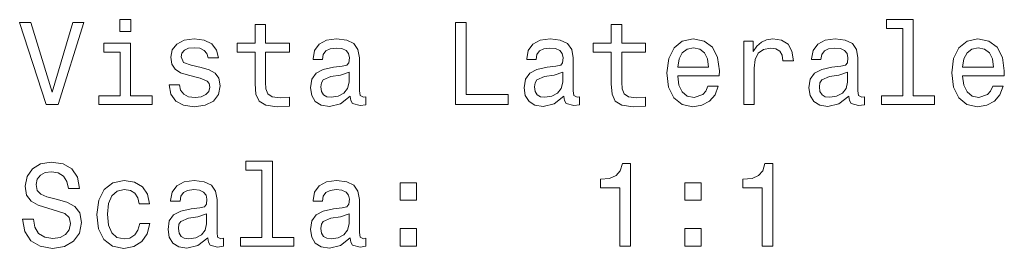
# Model space of a CAD drawing. Extents: x 412 to 1787, y 3 to 1671.
# Tile 5 of 6: x 1493 to 1613, y 785 to 813. Entities that reach past the tile are written whole.
import ezdxf

# ---------------------------------------------------------------- set-up
doc = ezdxf.new("R2010")
doc.units = 0

msp = doc.modelspace()

# ---------------------------------------------------------------- linework, layer by layer
at = {"color": 7, "lineweight": 13}
for points in [[(1499.71, 812.36), (1497.2, 803.84), (1494.62, 812.36), (1493.25, 812.36), (1496.48, 802.34), (1497.92, 802.34), (1501.08, 812.36)], [(1506.81, 812.69), (1505.47, 812.69), (1505.47, 811.25), (1506.81, 811.25)], [(1521.94, 808.74), (1521.94, 804.86), (1522.03, 803.61), (1522.43, 802.74), (1523.24, 802.24), (1524.61, 802.07), (1526.11, 802.14), (1526.11, 803.23), (1525.01, 803.15), (1524.02, 803.26), (1523.48, 803.62), (1523.25, 804.23), (1523.21, 805.08), (1523.21, 808.74), (1526.11, 808.74), (1526.11, 809.82), (1523.21, 809.82), (1523.21, 812.08), (1521.94, 812.08), (1521.94, 809.82), (1519.75, 809.82), (1519.75, 808.74)], [(1546.32, 802.34), (1552.75, 802.34), (1552.75, 803.55), (1547.65, 803.55), (1547.65, 812.34), (1546.32, 812.34)], [(1565.31, 808.74), (1565.31, 804.86), (1565.4, 803.61), (1565.8, 802.74), (1566.61, 802.24), (1567.98, 802.07), (1569.48, 802.14), (1569.48, 803.23), (1568.38, 803.15), (1567.39, 803.26), (1566.86, 803.62), (1566.63, 804.23), (1566.58, 805.08), (1566.58, 808.74), (1569.48, 808.74), (1569.48, 809.82), (1566.58, 809.82), (1566.58, 812.08), (1565.31, 812.08), (1565.31, 809.82), (1563.12, 809.82), (1563.12, 808.74)], [(1600.83, 811.62), (1600.83, 803.41), (1598.22, 803.41), (1598.22, 802.34), (1604.69, 802.34), (1604.69, 803.41), (1602.1, 803.41), (1602.1, 812.69), (1598.84, 812.69), (1598.84, 811.62)], [(1506.77, 803.41), (1506.77, 809.82), (1503.51, 809.82), (1503.51, 808.74), (1505.5, 808.74), (1505.5, 803.41), (1502.91, 803.41), (1502.91, 802.34), (1509.39, 802.34), (1509.39, 803.41)], [(1515.36, 806.85), (1514.13, 807.14), (1513.22, 807.47), (1512.92, 808.15), (1513.01, 808.62), (1513.31, 808.97), (1513.8, 809.19), (1514.51, 809.27), (1515.18, 809.19), (1515.72, 808.93), (1516.06, 808.54), (1516.21, 808.02), (1517.45, 808.02), (1517.45, 808.05), (1517.23, 808.98), (1516.64, 809.72), (1515.72, 810.18), (1514.51, 810.35), (1513.28, 810.18), (1512.39, 809.7), (1511.83, 809), (1511.65, 808.1), (1511.78, 807.24), (1512.19, 806.64), (1512.85, 806.2), (1513.82, 805.9), (1515.23, 805.55), (1516.09, 805.19), (1516.32, 804.91), (1516.41, 804.47), (1516.28, 803.94), (1515.93, 803.54), (1515.37, 803.28), (1514.62, 803.19), (1513.83, 803.28), (1513.25, 803.58), (1512.86, 804.07), (1512.71, 804.75), (1511.48, 804.75), (1511.68, 803.59), (1512.27, 802.76), (1513.21, 802.25), (1514.51, 802.07), (1515.86, 802.25), (1516.86, 802.76), (1517.46, 803.57), (1517.68, 804.62), (1517.52, 805.53), (1517.07, 806.15), (1516.34, 806.55)], [(1533.51, 803.35), (1533.51, 803.31), (1533.58, 802.82), (1533.8, 802.47), (1534.71, 802.2), (1535.41, 802.31), (1535.41, 803.29), (1535.11, 803.25), (1534.71, 803.44), (1534.64, 804.01), (1534.64, 808.02), (1534.46, 809.04), (1533.96, 809.76), (1533.08, 810.19), (1531.84, 810.35), (1530.63, 810.18), (1529.74, 809.69), (1529.18, 808.93), (1528.99, 807.92), (1528.99, 807.83), (1530.13, 807.83), (1530.23, 808.44), (1530.54, 808.87), (1531.06, 809.13), (1531.8, 809.23), (1532.5, 809.16), (1533.01, 808.94), (1533.31, 808.57), (1533.41, 808.05), (1533.35, 807.44), (1533.12, 807.14), (1532.55, 807), (1531.47, 806.88), (1530.23, 806.62), (1529.35, 806.16), (1528.83, 805.44), (1528.67, 804.37), (1528.82, 803.42), (1529.26, 802.72), (1529.98, 802.27), (1530.98, 802.11), (1532.32, 802.41)], [(1559.54, 803.35), (1559.54, 803.31), (1559.61, 802.82), (1559.82, 802.47), (1560.73, 802.2), (1561.44, 802.31), (1561.44, 803.29), (1561.14, 803.25), (1560.73, 803.44), (1560.66, 804.01), (1560.66, 808.02), (1560.49, 809.04), (1559.98, 809.76), (1559.1, 810.19), (1557.86, 810.35), (1556.65, 810.18), (1555.76, 809.69), (1555.2, 808.93), (1555.01, 807.92), (1555.01, 807.83), (1556.15, 807.83), (1556.25, 808.44), (1556.57, 808.87), (1557.09, 809.13), (1557.82, 809.23), (1558.53, 809.16), (1559.03, 808.94), (1559.33, 808.57), (1559.44, 808.05), (1559.38, 807.44), (1559.15, 807.14), (1558.57, 807), (1557.49, 806.88), (1556.25, 806.62), (1555.37, 806.16), (1554.85, 805.44), (1554.69, 804.37), (1554.84, 803.42), (1555.29, 802.72), (1556.01, 802.27), (1557, 802.11), (1558.34, 802.41)], [(1573.4, 805.84), (1578.47, 805.84), (1578.48, 806.43), (1578.25, 808.09), (1577.62, 809.33), (1576.61, 810.08), (1575.27, 810.35), (1573.96, 810.06), (1572.95, 809.26), (1572.3, 807.95), (1572.07, 806.22), (1572.29, 804.44), (1572.94, 803.15), (1573.93, 802.34), (1575.23, 802.07), (1576.35, 802.25), (1577.27, 802.74), (1577.95, 803.52), (1578.34, 804.56), (1577.09, 804.56), (1576.83, 803.98), (1576.45, 803.55), (1575.39, 803.21), (1574.56, 803.36), (1573.95, 803.87), (1573.54, 804.69), (1573.4, 805.8)], [(1581.44, 802.34), (1582.71, 802.34), (1582.71, 806.76), (1582.84, 807.83), (1583.22, 808.59), (1583.86, 809.06), (1584.71, 809.21), (1585.34, 809.11), (1585.82, 808.83), (1586.11, 808.34), (1586.21, 807.67), (1587.49, 807.67), (1587.32, 808.84), (1586.84, 809.68), (1586.05, 810.18), (1584.97, 810.35), (1584.23, 810.24), (1583.6, 809.95), (1583.04, 809.46), (1582.59, 808.8), (1582.59, 810.08), (1581.44, 810.08)], [(1594.23, 803.35), (1594.23, 803.31), (1594.31, 802.82), (1594.52, 802.47), (1595.43, 802.2), (1596.14, 802.31), (1596.14, 803.29), (1595.83, 803.25), (1595.43, 803.44), (1595.36, 804.01), (1595.36, 808.02), (1595.18, 809.04), (1594.68, 809.76), (1593.8, 810.19), (1592.56, 810.35), (1591.35, 810.18), (1590.46, 809.69), (1589.9, 808.93), (1589.71, 807.92), (1589.71, 807.83), (1590.85, 807.83), (1590.95, 808.44), (1591.27, 808.87), (1591.78, 809.13), (1592.52, 809.23), (1593.22, 809.16), (1593.73, 808.94), (1594.03, 808.57), (1594.13, 808.05), (1594.07, 807.44), (1593.84, 807.14), (1593.27, 807), (1592.19, 806.88), (1590.95, 806.62), (1590.07, 806.16), (1589.55, 805.44), (1589.39, 804.37), (1589.54, 803.42), (1589.98, 802.72), (1590.7, 802.27), (1591.7, 802.11), (1593.04, 802.41)], [(1608.1, 805.84), (1613.17, 805.84), (1613.18, 806.43), (1612.95, 808.09), (1612.32, 809.33), (1611.31, 810.08), (1609.97, 810.35), (1608.66, 810.06), (1607.65, 809.26), (1607, 807.95), (1606.77, 806.22), (1606.99, 804.44), (1607.63, 803.15), (1608.63, 802.34), (1609.93, 802.07), (1611.05, 802.25), (1611.97, 802.74), (1612.65, 803.52), (1613.04, 804.56), (1611.78, 804.56), (1611.52, 803.98), (1611.15, 803.55), (1610.08, 803.21), (1609.26, 803.36), (1608.64, 803.87), (1608.24, 804.69), (1608.1, 805.8)], [(1573.4, 806.91), (1573.56, 807.9), (1573.95, 808.64), (1574.54, 809.08), (1575.31, 809.24), (1576.08, 809.08), (1576.67, 808.64), (1577.03, 807.9), (1577.16, 806.91)], [(1608.1, 806.91), (1608.25, 807.9), (1608.64, 808.64), (1609.23, 809.08), (1610.01, 809.24), (1610.78, 809.08), (1611.37, 808.64), (1611.73, 807.9), (1611.86, 806.91)], [(1533.37, 805.05), (1533.2, 804.3), (1532.73, 803.72), (1532.04, 803.35), (1531.19, 803.22), (1530.65, 803.29), (1530.26, 803.52), (1530.01, 803.93), (1529.94, 804.49), (1530, 804.99), (1530.23, 805.35), (1531.15, 805.76), (1532.32, 805.93), (1533.37, 806.27)], [(1559.39, 805.05), (1559.22, 804.3), (1558.76, 803.72), (1558.07, 803.35), (1557.22, 803.22), (1556.67, 803.29), (1556.28, 803.52), (1556.03, 803.93), (1555.96, 804.49), (1556.02, 804.99), (1556.25, 805.35), (1557.17, 805.76), (1558.34, 805.93), (1559.39, 806.27)], [(1594.09, 805.05), (1593.92, 804.3), (1593.46, 803.72), (1592.76, 803.35), (1591.91, 803.22), (1591.37, 803.29), (1590.98, 803.52), (1590.73, 803.93), (1590.66, 804.49), (1590.72, 804.99), (1590.95, 805.35), (1591.87, 805.76), (1593.04, 805.93), (1594.09, 806.27)], [(1494.93, 788.36), (1493.61, 788.36), (1493.9, 786.84), (1494.62, 785.71), (1495.73, 785.04), (1497.23, 784.79), (1498.71, 785.02), (1499.82, 785.66), (1500.53, 786.65), (1500.79, 787.96), (1500.57, 789.14), (1499.97, 789.91), (1498.99, 790.41), (1497.68, 790.78), (1496.55, 791.06), (1495.82, 791.38), (1495.4, 791.84), (1495.27, 792.56), (1495.4, 793.21), (1495.78, 793.7), (1496.35, 794.03), (1497.14, 794.14), (1497.95, 794), (1498.58, 793.61), (1499, 792.96), (1499.2, 792.08), (1500.52, 792.08), (1500.52, 792.11), (1500.29, 793.47), (1499.61, 794.47), (1498.54, 795.11), (1497.1, 795.32), (1495.8, 795.11), (1494.8, 794.5), (1494.15, 793.57), (1493.92, 792.36), (1494.1, 791.27), (1494.65, 790.54), (1495.52, 790.05), (1496.7, 789.68), (1497.86, 789.34), (1498.74, 789.03), (1499.28, 788.57), (1499.46, 787.82), (1499.29, 787.05), (1498.84, 786.48), (1498.17, 786.12), (1497.29, 786), (1496.31, 786.16), (1495.56, 786.62), (1495.08, 787.37)], [(1522.76, 794.34), (1522.76, 786.13), (1520.16, 786.13), (1520.16, 785.06), (1526.63, 785.06), (1526.63, 786.13), (1524.03, 786.13), (1524.03, 795.41), (1520.78, 795.41), (1520.78, 794.34)], [(1566.34, 785.06), (1567.65, 785.06), (1567.65, 795.14), (1566.67, 795.14), (1566.41, 794.26), (1565.89, 793.67), (1565.1, 793.32), (1564, 793.21), (1564, 792.18), (1566.34, 792.18)], [(1583.69, 785.06), (1585, 785.06), (1585, 795.14), (1584.02, 795.14), (1583.76, 794.26), (1583.24, 793.67), (1582.45, 793.32), (1581.35, 793.21), (1581.35, 792.18), (1583.69, 792.18)], [(1507.82, 790.24), (1509.07, 790.24), (1508.82, 791.39), (1508.2, 792.3), (1507.23, 792.86), (1505.98, 793.08), (1504.59, 792.79), (1503.54, 791.98), (1502.88, 790.67), (1502.65, 788.91), (1502.86, 787.17), (1503.51, 785.87), (1504.54, 785.06), (1505.93, 784.79), (1507.17, 785.01), (1508.14, 785.61), (1508.8, 786.56), (1509.09, 787.83), (1507.88, 787.83), (1507.66, 787.02), (1507.26, 786.42), (1506.68, 786.04), (1505.98, 785.93), (1505.1, 786.12), (1504.46, 786.69), (1504.07, 787.63), (1503.95, 788.96), (1504.07, 790.25), (1504.48, 791.19), (1505.13, 791.76), (1505.98, 791.97), (1506.73, 791.84), (1507.29, 791.51), (1507.66, 790.96)], [(1516.16, 786.07), (1516.16, 786.03), (1516.24, 785.54), (1516.45, 785.19), (1517.36, 784.92), (1518.07, 785.04), (1518.07, 786.02), (1517.76, 785.97), (1517.36, 786.16), (1517.29, 786.74), (1517.29, 790.74), (1517.12, 791.76), (1516.61, 792.49), (1515.73, 792.92), (1514.49, 793.08), (1513.28, 792.9), (1512.39, 792.41), (1511.83, 791.65), (1511.64, 790.64), (1511.64, 790.55), (1512.78, 790.55), (1512.88, 791.16), (1513.2, 791.59), (1513.71, 791.85), (1514.45, 791.95), (1515.16, 791.88), (1515.66, 791.66), (1515.96, 791.29), (1516.06, 790.77), (1516.01, 790.17), (1515.78, 789.86), (1515.2, 789.72), (1514.12, 789.6), (1512.88, 789.34), (1512, 788.88), (1511.48, 788.16), (1511.32, 787.1), (1511.47, 786.15), (1511.91, 785.44), (1512.63, 784.99), (1513.63, 784.83), (1514.97, 785.14)], [(1533.51, 786.07), (1533.51, 786.03), (1533.58, 785.54), (1533.8, 785.19), (1534.71, 784.92), (1535.41, 785.04), (1535.41, 786.02), (1535.11, 785.97), (1534.71, 786.16), (1534.64, 786.74), (1534.64, 790.74), (1534.46, 791.76), (1533.96, 792.49), (1533.08, 792.92), (1531.84, 793.08), (1530.63, 792.9), (1529.74, 792.41), (1529.18, 791.65), (1528.99, 790.64), (1528.99, 790.55), (1530.13, 790.55), (1530.23, 791.16), (1530.54, 791.59), (1531.06, 791.85), (1531.8, 791.95), (1532.5, 791.88), (1533.01, 791.66), (1533.31, 791.29), (1533.41, 790.77), (1533.35, 790.17), (1533.12, 789.86), (1532.55, 789.72), (1531.47, 789.6), (1530.23, 789.34), (1529.35, 788.88), (1528.83, 788.16), (1528.67, 787.1), (1528.82, 786.15), (1529.26, 785.44), (1529.98, 784.99), (1530.98, 784.83), (1532.32, 785.14)], [(1539.58, 790.66), (1541.57, 790.66), (1541.57, 792.8), (1539.58, 792.8)], [(1574.28, 790.66), (1576.27, 790.66), (1576.27, 792.8), (1574.28, 792.8)], [(1516.02, 787.77), (1515.85, 787.02), (1515.39, 786.45), (1514.69, 786.07), (1513.84, 785.94), (1513.3, 786.02), (1512.91, 786.25), (1512.66, 786.65), (1512.59, 787.21), (1512.65, 787.72), (1512.88, 788.08), (1513.8, 788.48), (1514.97, 788.65), (1516.02, 789)], [(1533.37, 787.77), (1533.2, 787.02), (1532.73, 786.45), (1532.04, 786.07), (1531.19, 785.94), (1530.65, 786.02), (1530.26, 786.25), (1530.01, 786.65), (1529.94, 787.21), (1530, 787.72), (1530.23, 788.08), (1531.15, 788.48), (1532.32, 788.65), (1533.37, 789)], [(1539.58, 785.06), (1541.57, 785.06), (1541.57, 787.21), (1539.58, 787.21)], [(1574.28, 785.06), (1576.27, 785.06), (1576.27, 787.21), (1574.28, 787.21)]]:
    msp.add_lwpolyline(points, close=True, dxfattribs=at)

doc.saveas('drawing.dxf')
